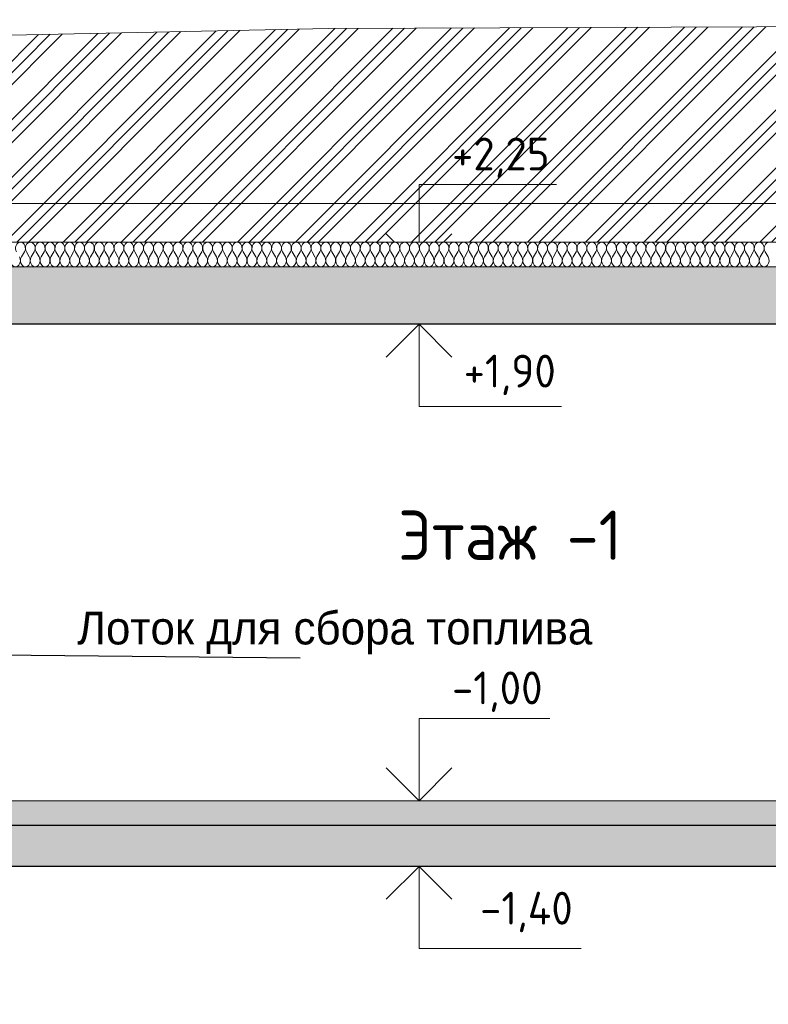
# Model space of a CAD drawing. Header units: millimetres. Extents: x -7244281 to -6598479, y 5719953 to 5938280.
# Tile 14 of 73: x -6778941 to -6774381, y 5728958 to 5734951. Entities that reach past the tile are written whole.
import ezdxf

# ---------------------------------------------------------------- set-up
doc = ezdxf.new("R2010")
doc.units = ezdxf.units.MM
doc.header["$MEASUREMENT"] = 0
doc.set_wipeout_variables(frame=1)
doc.linetypes.add('Wipeout_Contour', pattern=[1000, 0, -1000])
for name, color, linetype, lineweight in [('0_Ном._пера__1', 7, 'Continuous', 0), ('0_Ном._пера__120', 7, 'Continuous', 0), ('АР-Перекрытия_Приямки.АР_Ном._пера__1', 7, 'Continuous', 30), ('АР-Перекрытия_Приямки.АР_Ном._пера__101', 252, 'Continuous', 0), ('АР-Разуклонка кровли_Ном._пера__1', 7, 'Continuous', 0), ('АР-Чертеж-Размеры.АР_Ном._пера__1', 7, 'Continuous', 0), ('Местность - Рельеф_Ном._пера__1', 7, 'Continuous', 0)]:
    doc.layers.add(name, color=color, linetype=linetype, lineweight=lineweight)
for name, color, linetype in [('АР-Перекрытия_Приямки.АР', 7, 'Continuous'), ('АР-Разуклонка кровли', 7, 'Continuous'), ('АР-Чертеж-Размеры.АР', 7, 'Continuous'), ('Местность - Рельеф', 7, 'Continuous')]:
    doc.layers.add(name, color=color, linetype=linetype)
doc.layers.add('АР-Перекрытия_Приямки.АР_Ном._пера__180', color=7, linetype='Continuous', lineweight=5, true_color=0xd6cda7)
doc.styles.add('РЎР“Р•РќР•Р\xa0Р\x98Р\xa0_РЎРўР\x98Р›Р¬_1', font='GOTHIC.TTF')
doc.styles.add('РЎР“Р•РќР•Р\xa0Р\x98Р\xa0_РЎРўР\x98Р›Р¬_2', font='GOST_Common.ttf')
doc.dimstyles.new('СГЕНЕРИР_СТИЛЬ__3', dxfattribs={"dimtxt": 200, "dimasz": 142.5, "dimexe": 0.18, "dimexo": 300000, "dimgap": 0, "dimtad": 1, "dimlfac": 0.001, "dimzin": 0, "dimdsep": 46, "dimtxsty": 'РЎР“Р•РќР•Р\xa0Р\x98Р\xa0_РЎРўР\x98Р›Р¬_2', "dimblk": 'ARROWHEAD_6', "dimblk1": 'ARROWHEAD_6', "dimblk2": 'ARROWHEAD_6', "dimcen": 0.09, "dimclrd": 7, "dimclre": 7, "dimclrt": 7, "dimadec": 0, "dimazin": 0, "dimtfac": 1, "dimtdec": 4, "dimtmove": 0, "dimatfit": 3, "dimfxl": 1, "dimtolj": 1, "dimtzin": 0, "dimarcsym": 0})
doc.dimstyles.new('СГЕНЕРИР_СТИЛЬ__5', dxfattribs={"dimtxt": 200, "dimasz": 142.5, "dimexe": 0.18, "dimexo": 300000, "dimgap": 0, "dimtad": 1, "dimlfac": 0.001, "dimzin": 0, "dimdsep": 46, "dimtxsty": 'РЎР“Р•РќР•Р\xa0Р\x98Р\xa0_РЎРўР\x98Р›Р¬_2', "dimblk": 'ARROWHEAD_6', "dimblk1": 'ARROWHEAD_6', "dimblk2": 'ARROWHEAD_6', "dimcen": 0.09, "dimclrd": 7, "dimclre": 7, "dimclrt": 7, "dimadec": 0, "dimazin": 0, "dimtfac": 1, "dimtdec": 4, "dimtmove": 2, "dimatfit": 3, "dimfxl": 1, "dimtolj": 1, "dimtzin": 0, "dimarcsym": 0})
doc.dimstyles.new('СГЕНЕРИР_СТИЛЬ__7', dxfattribs={"dimtxt": 0.18, "dimasz": 91.2, "dimexe": 0.18, "dimexo": 0.0625, "dimgap": 0, "dimtad": 0, "dimtih": 1, "dimtoh": 1, "dimdec": 4, "dimzin": 0, "dimdsep": 46, "dimcen": 0.09, "dimadec": 0, "dimazin": 0, "dimtfac": 1, "dimtdec": 4, "dimtmove": 0, "dimatfit": 3, "dimldrblk": 'ARROWHEAD_11', "dimfxl": 1, "dimtolj": 1, "dimtzin": 0, "dimarcsym": 0})
pattern_1 = [(45, (-6283484.88, 5731196.98), (-84.852814, 84.852814), []), (45, (-6283527.3, 5731239.41), (-84.852814, 84.852814), [90, -30, 0, -30])]

# ---------------------------------------------------------------- blocks, each defined once
blk = doc.blocks.new('Элемент Разреза_6_1', base_point=(-6283484.9, 5731197))
at = {"layer": 'АР-Перекрытия_Приямки.АР_Ном._пера__101', "linetype": 'Continuous', "lineweight": 0}
h = blk.add_hatch(dxfattribs=at)
h.set_pattern_fill('ЖЕЛЕЗОБЕТОН__PROJECT__0001', color=252, style=0, pattern_type=2)
h.set_pattern_definition(pattern_1)
h.paths.add_polyline_path([(-6808853.1, 5733097), (-6767056.6, 5733097), (-6767056.6, 5733447), (-6808853.1, 5733447)])
at = {"layer": 'АР-Перекрытия_Приямки.АР_Ном._пера__1', "color": 7, "linetype": 'Continuous', "lineweight": 30}
for p, q in [((-6767056.6, 5733447), (-6808853.1, 5733447)), ((-6767456.6, 5733097), (-6796706.6, 5733097))]:
    blk.add_line(p, q, dxfattribs=at)
blk = doc.blocks.new('Элемент Разреза_9_1', base_point=(-6283484.9, 5731197))
at = {"layer": 'Местность - Рельеф', "linetype": 'Continuous', "lineweight": 0, "true_color": 0x000000}
h = blk.add_hatch(dxfattribs=at)
h.set_pattern_fill('АЛЮМИНИЙ_0001', color=18, style=0, pattern_type=2)
h.set_pattern_definition([(45, (-6283484.88, 5731196.98), (-176.7767, 176.7767), []), (45, (-6283520.23, 5731232.34), (-176.7767, 176.7767), []), (45, (-6283555.6, 5731267.7), (-176.7767, 176.7767), [])])
h.paths.add_polyline_path([(-6808853.1, 5733447), (-6767056.6, 5733447), (-6767056.6, 5729797), (-6764184.8, 5729797), (-6764184.8, 5734950.9), (-6765000.5, 5734934), (-6768199.7, 5734932.4), (-6777057.5, 5734897), (-6783555, 5734762.4), (-6785794.5, 5734713.8), (-6789811.1, 5734630.6), (-6797346.2, 5734623.6), (-6802770.1, 5734669), (-6808169.9, 5734610.5), (-6808294.5, 5734612.9), (-6808853.1, 5734614.7)])
at = {"layer": 'Местность - Рельеф_Ном._пера__1', "color": 7, "linetype": 'Continuous', "lineweight": 0, "flags": 128}
blk.add_lwpolyline([(-6808853.1, 5734614.7), (-6808294.5, 5734612.9), (-6808169.9, 5734610.5), (-6802770.1, 5734669), (-6797346.2, 5734623.6), (-6789811.1, 5734630.6), (-6785794.5, 5734713.8), (-6783555, 5734762.4), (-6777057.5, 5734897), (-6768199.7, 5734932.4), (-6765000.5, 5734934), (-6764184.8, 5734950.9)], dxfattribs=at)
blk = doc.blocks.new('Элемент Разреза_12_1', base_point=(-6283484.9, 5731197))
at = {"layer": 'АР-Разуклонка кровли_Ном._пера__1', "color": 7, "linetype": 'Continuous', "lineweight": 0, "flags": 128}
blk.add_lwpolyline([(-6767056.6, 5733787), (-6769790.5, 5733831.5), (-6808853.1, 5733831.5)], dxfattribs=at)
blk = doc.blocks.new('Элемент Разреза_18_1', base_point=(-6283484.9, 5731197))
at = {"layer": 'АР-Перекрытия_Приямки.АР_Ном._пера__101', "linetype": 'Continuous', "lineweight": 0}
h = blk.add_hatch(dxfattribs=at)
h.set_pattern_fill('ЖЕЛЕЗОБЕТОН__PROJECT__0001', color=252, style=0, pattern_type=2)
h.set_pattern_definition(pattern_1)
h.paths.add_polyline_path([(-6780207.3, 5729797), (-6767056.6, 5729797), (-6767056.6, 5730047), (-6767456.6, 5730047), (-6780207.3, 5730047)])
at = {"layer": 'АР-Перекрытия_Приямки.АР_Ном._пера__180', "linetype": 'Continuous', "lineweight": 0, "true_color": 0xf4f1e8}
blk.add_hatch(color=7, dxfattribs=at).paths.add_polyline_path([(-6780207.3, 5730197), (-6780207.3, 5730047), (-6767456.6, 5730047), (-6767456.6, 5730197)])
at = {"layer": 'АР-Перекрытия_Приямки.АР_Ном._пера__1', "color": 7, "linetype": 'Continuous', "lineweight": 0}
blk.add_line((-6767456.6, 5730197), (-6780207.3, 5730197), dxfattribs=at)
at = {"layer": 'АР-Перекрытия_Приямки.АР_Ном._пера__1', "color": 7, "linetype": 'Continuous', "lineweight": 30}
for p, q in [((-6767456.6, 5730047), (-6780207.3, 5730047)), ((-6767456.6, 5729797), (-6780207.3, 5729797))]:
    blk.add_line(p, q, dxfattribs=at)
blk = doc.blocks.new('Линейный Размер_1_1', base_point=(-6776508.1, 5729797))
at = {"layer": 'АР-Чертеж-Размеры.АР_Ном._пера__1', "color": 7, "linetype": 'Continuous', "lineweight": 0}
for p, q in [((-6776508.1, 5730197), (-6776508.1, 5730697)), ((-6776508.1, 5730697), (-6775712.2, 5730697)), ((-6776508.1, 5730197), (-6776708.1, 5730397)), ((-6776308.1, 5730397), (-6776508.1, 5730197)), ((-6776508.1, 5730197), (-6776658.1, 5730197)), ((-6776508.1, 5730197), (-6776358.1, 5730197)), ((-6776508.1, 5729797), (-6776708.1, 5729597)), ((-6776508.1, 5729797), (-6776658.1, 5729797)), ((-6776508.1, 5729797), (-6776358.1, 5729797)), ((-6776308.1, 5729597), (-6776508.1, 5729797)), ((-6776508.1, 5729797), (-6776508.1, 5729297)), ((-6776508.1, 5729297), (-6775520.7, 5729297))]:
    blk.add_line(p, q, dxfattribs=at)
at = {"layer": 'АР-Чертеж-Размеры.АР_Ном._пера__1', "color": 7, "lineweight": 0, "char_height": 200, "attachment_point": 7, "style": 'РЎР“Р•РќР•Р\xa0Р\x98Р\xa0_РЎРўР\x98Р›Р¬_2'}
for s, insert in [('\\A1;{\\pql;\\fGOST Common|b0|i0|c204|p0;\\W1.000000;-1,00}', (-6776308.1, 5730737)), ('\\A1;{\\pql;\\fGOST Common|b0|i0|c204|p0;\\W1.000000;-1,40}', (-6776136.9, 5729396.1))]:
    blk.add_mtext(s, dxfattribs=dict(at, insert=insert))
blk = doc.blocks.new('Линейный Размер_3_1', base_point=(-6776508.1, 5733097))
at = {"layer": 'АР-Чертеж-Размеры.АР_Ном._пера__1', "color": 7, "linetype": 'Continuous', "lineweight": 0}
for p, q in [((-6776508.1, 5733447), (-6776508.1, 5733947)), ((-6776508.1, 5733947), (-6775671.8, 5733947)), ((-6776508.1, 5733447), (-6776708.1, 5733647)), ((-6776308.1, 5733647), (-6776508.1, 5733447)), ((-6776508.1, 5733447), (-6776658.1, 5733447)), ((-6776508.1, 5733447), (-6776358.1, 5733447)), ((-6776508.1, 5733097), (-6776708.1, 5732897)), ((-6776508.1, 5733097), (-6776658.1, 5733097)), ((-6776508.1, 5733097), (-6776358.1, 5733097)), ((-6776308.1, 5732897), (-6776508.1, 5733097)), ((-6776508.1, 5733097), (-6776508.1, 5732597)), ((-6776508.1, 5732597), (-6775641.2, 5732597))]:
    blk.add_line(p, q, dxfattribs=at)
at = {"layer": 'АР-Чертеж-Размеры.АР_Ном._пера__1', "color": 7, "lineweight": 0, "char_height": 200, "attachment_point": 7, "style": 'РЎР“Р•РќР•Р\xa0Р\x98Р\xa0_РЎРўР\x98Р›Р¬_2'}
for s, insert in [('\\A1;{\\pql;\\fGOST Common|b0|i0|c204|p0;\\W1.000000;+2,25}', (-6776308.1, 5733987)), ('\\A1;{\\pql;\\fGOST Common|b0|i0|c204|p0;\\W1.000000;+1,90}', (-6776237.1, 5732665.4))]:
    blk.add_mtext(s, dxfattribs=dict(at, insert=insert))
blk = doc.blocks.new('*X55', base_point=(-6283484.9, 5731197))
at = {"layer": '0_Ном._пера__1', "color": 7, "linetype": 'Continuous', "lineweight": 0}
for p, q in [((-6778930.5, 5733507), (-6778912.5, 5733537)), ((-6778882.5, 5733507), (-6778900.5, 5733537)), ((-6778870.5, 5733507), (-6778852.5, 5733537)), ((-6778822.5, 5733507), (-6778840.5, 5733537)), ((-6778810.5, 5733507), (-6778792.5, 5733537)), ((-6778762.5, 5733507), (-6778780.5, 5733537)), ((-6778750.5, 5733507), (-6778732.5, 5733537)), ((-6778702.5, 5733507), (-6778720.5, 5733537)), ((-6778690.5, 5733507), (-6778672.5, 5733537)), ((-6778642.5, 5733507), (-6778660.5, 5733537)), ((-6778630.5, 5733507), (-6778612.5, 5733537)), ((-6778582.5, 5733507), (-6778600.5, 5733537)), ((-6778570.5, 5733507), (-6778552.5, 5733537)), ((-6778522.5, 5733507), (-6778540.5, 5733537)), ((-6778510.5, 5733507), (-6778492.5, 5733537)), ((-6778462.5, 5733507), (-6778480.5, 5733537)), ((-6778450.5, 5733507), (-6778432.5, 5733537)), ((-6778402.5, 5733507), (-6778420.5, 5733537)), ((-6778390.5, 5733507), (-6778372.5, 5733537)), ((-6778342.5, 5733507), (-6778360.5, 5733537)), ((-6778330.5, 5733507), (-6778312.5, 5733537)), ((-6778282.5, 5733507), (-6778300.5, 5733537)), ((-6778270.5, 5733507), (-6778252.5, 5733537)), ((-6778222.5, 5733507), (-6778240.5, 5733537)), ((-6778210.5, 5733507), (-6778192.5, 5733537)), ((-6778162.5, 5733507), (-6778180.5, 5733537)), ((-6778150.5, 5733507), (-6778132.5, 5733537)), ((-6778102.5, 5733507), (-6778120.5, 5733537)), ((-6778090.5, 5733507), (-6778072.5, 5733537)), ((-6778042.5, 5733507), (-6778060.5, 5733537)), ((-6778030.5, 5733507), (-6778012.5, 5733537)), ((-6777982.5, 5733507), (-6778000.5, 5733537)), ((-6777970.5, 5733507), (-6777952.5, 5733537)), ((-6777922.5, 5733507), (-6777940.5, 5733537)), ((-6777910.5, 5733507), (-6777892.5, 5733537)), ((-6777862.5, 5733507), (-6777880.5, 5733537)), ((-6777850.5, 5733507), (-6777832.5, 5733537)), ((-6777802.5, 5733507), (-6777820.5, 5733537)), ((-6777790.5, 5733507), (-6777772.5, 5733537)), ((-6777742.5, 5733507), (-6777760.5, 5733537)), ((-6777730.5, 5733507), (-6777712.5, 5733537)), ((-6777682.5, 5733507), (-6777700.5, 5733537)), ((-6777670.5, 5733507), (-6777652.5, 5733537)), ((-6777622.5, 5733507), (-6777640.5, 5733537)), ((-6777610.5, 5733507), (-6777592.5, 5733537)), ((-6777562.5, 5733507), (-6777580.5, 5733537)), ((-6777550.5, 5733507), (-6777532.5, 5733537)), ((-6777502.5, 5733507), (-6777520.5, 5733537)), ((-6777490.5, 5733507), (-6777472.5, 5733537)), ((-6777442.5, 5733507), (-6777460.5, 5733537)), ((-6777430.5, 5733507), (-6777412.5, 5733537)), ((-6777382.5, 5733507), (-6777400.5, 5733537)), ((-6777370.5, 5733507), (-6777352.5, 5733537)), ((-6777322.5, 5733507), (-6777340.5, 5733537)), ((-6777310.5, 5733507), (-6777292.5, 5733537)), ((-6777262.5, 5733507), (-6777280.5, 5733537)), ((-6777250.5, 5733507), (-6777232.5, 5733537)), ((-6777202.5, 5733507), (-6777220.5, 5733537)), ((-6777190.5, 5733507), (-6777172.5, 5733537)), ((-6777142.5, 5733507), (-6777160.5, 5733537)), ((-6777130.5, 5733507), (-6777112.5, 5733537)), ((-6777082.5, 5733507), (-6777100.5, 5733537)), ((-6777070.5, 5733507), (-6777052.5, 5733537)), ((-6777022.5, 5733507), (-6777040.5, 5733537)), ((-6777010.5, 5733507), (-6776992.5, 5733537)), ((-6776962.5, 5733507), (-6776980.5, 5733537)), ((-6776950.5, 5733507), (-6776932.5, 5733537)), ((-6776902.5, 5733507), (-6776920.5, 5733537)), ((-6776890.5, 5733507), (-6776872.5, 5733537)), ((-6776842.5, 5733507), (-6776860.5, 5733537)), ((-6776830.5, 5733507), (-6776812.5, 5733537)), ((-6776782.5, 5733507), (-6776800.5, 5733537)), ((-6776770.5, 5733507), (-6776752.5, 5733537)), ((-6776722.5, 5733507), (-6776740.5, 5733537)), ((-6776710.5, 5733507), (-6776692.5, 5733537)), ((-6776662.5, 5733507), (-6776680.5, 5733537)), ((-6776650.5, 5733507), (-6776632.5, 5733537)), ((-6776602.5, 5733507), (-6776620.5, 5733537)), ((-6776590.5, 5733507), (-6776572.5, 5733537)), ((-6776542.5, 5733507), (-6776560.5, 5733537)), ((-6776530.5, 5733507), (-6776512.5, 5733537)), ((-6776482.5, 5733507), (-6776500.5, 5733537)), ((-6776470.5, 5733507), (-6776452.5, 5733537)), ((-6776422.5, 5733507), (-6776440.5, 5733537)), ((-6776410.5, 5733507), (-6776392.5, 5733537)), ((-6776362.5, 5733507), (-6776380.5, 5733537)), ((-6776350.5, 5733507), (-6776332.5, 5733537)), ((-6776302.5, 5733507), (-6776320.5, 5733537)), ((-6776290.5, 5733507), (-6776272.5, 5733537)), ((-6776242.5, 5733507), (-6776260.5, 5733537)), ((-6776230.5, 5733507), (-6776212.5, 5733537)), ((-6776182.5, 5733507), (-6776200.5, 5733537)), ((-6776170.5, 5733507), (-6776152.5, 5733537)), ((-6776122.5, 5733507), (-6776140.5, 5733537)), ((-6776110.5, 5733507), (-6776092.5, 5733537)), ((-6776062.5, 5733507), (-6776080.5, 5733537)), ((-6776050.5, 5733507), (-6776032.5, 5733537)), ((-6776002.5, 5733507), (-6776020.5, 5733537)), ((-6775990.5, 5733507), (-6775972.5, 5733537)), ((-6775942.5, 5733507), (-6775960.5, 5733537)), ((-6775930.5, 5733507), (-6775912.5, 5733537)), ((-6775882.5, 5733507), (-6775900.5, 5733537)), ((-6775870.5, 5733507), (-6775852.5, 5733537)), ((-6775822.5, 5733507), (-6775840.5, 5733537)), ((-6775810.5, 5733507), (-6775792.5, 5733537)), ((-6775762.5, 5733507), (-6775780.5, 5733537)), ((-6775750.5, 5733507), (-6775732.5, 5733537)), ((-6775702.5, 5733507), (-6775720.5, 5733537)), ((-6775690.5, 5733507), (-6775672.5, 5733537)), ((-6775642.5, 5733507), (-6775660.5, 5733537)), ((-6775630.5, 5733507), (-6775612.5, 5733537)), ((-6775582.5, 5733507), (-6775600.5, 5733537)), ((-6775570.5, 5733507), (-6775552.5, 5733537)), ((-6775522.5, 5733507), (-6775540.5, 5733537)), ((-6775510.5, 5733507), (-6775492.5, 5733537)), ((-6775462.5, 5733507), (-6775480.5, 5733537)), ((-6775450.5, 5733507), (-6775432.5, 5733537)), ((-6775402.5, 5733507), (-6775420.5, 5733537)), ((-6775390.5, 5733507), (-6775372.5, 5733537)), ((-6775342.5, 5733507), (-6775360.5, 5733537)), ((-6775330.5, 5733507), (-6775312.5, 5733537)), ((-6775282.5, 5733507), (-6775300.5, 5733537)), ((-6775270.5, 5733507), (-6775252.5, 5733537)), ((-6775222.5, 5733507), (-6775240.5, 5733537)), ((-6775210.5, 5733507), (-6775192.5, 5733537)), ((-6775162.5, 5733507), (-6775180.5, 5733537)), ((-6775150.5, 5733507), (-6775132.5, 5733537)), ((-6775102.5, 5733507), (-6775120.5, 5733537)), ((-6775090.5, 5733507), (-6775072.5, 5733537)), ((-6775042.5, 5733507), (-6775060.5, 5733537)), ((-6775030.5, 5733507), (-6775012.5, 5733537)), ((-6774982.5, 5733507), (-6775000.5, 5733537)), ((-6774970.5, 5733507), (-6774952.5, 5733537)), ((-6774922.5, 5733507), (-6774940.5, 5733537)), ((-6774910.5, 5733507), (-6774892.5, 5733537)), ((-6774862.5, 5733507), (-6774880.5, 5733537)), ((-6774850.5, 5733507), (-6774832.5, 5733537)), ((-6774802.5, 5733507), (-6774820.5, 5733537)), ((-6774790.5, 5733507), (-6774772.5, 5733537)), ((-6774742.5, 5733507), (-6774760.5, 5733537)), ((-6774730.5, 5733507), (-6774712.5, 5733537)), ((-6774682.5, 5733507), (-6774700.5, 5733537)), ((-6774670.5, 5733507), (-6774652.5, 5733537)), ((-6774622.5, 5733507), (-6774640.5, 5733537)), ((-6774610.5, 5733507), (-6774592.5, 5733537)), ((-6774562.5, 5733507), (-6774580.5, 5733537)), ((-6774550.5, 5733507), (-6774532.5, 5733537)), ((-6774502.5, 5733507), (-6774520.5, 5733537)), ((-6774490.5, 5733507), (-6774472.5, 5733537)), ((-6774442.5, 5733507), (-6774460.5, 5733537)), ((-6774430.5, 5733507), (-6774412.5, 5733537)), ((-6774382.5, 5733507), (-6774400.5, 5733537))]:
    blk.add_line(p, q, dxfattribs=at)
for centre, start_param, end_param in [((-6778936.5, 5733559.5), 0, 2.214297), ((-6778936.5, 5733559.5), 4.068888, 6.283185), ((-6778876.5, 5733559.5), 0, 2.214297), ((-6778876.5, 5733559.5), 4.068888, 6.283185), ((-6778816.5, 5733559.5), 0, 2.214297), ((-6778816.5, 5733559.5), 4.068888, 6.283185), ((-6778756.5, 5733559.5), 0, 2.214297), ((-6778756.5, 5733559.5), 4.068888, 6.283185), ((-6778696.5, 5733559.5), 0, 2.214297), ((-6778696.5, 5733559.5), 4.068888, 6.283185), ((-6778636.5, 5733559.5), 0, 2.214297), ((-6778636.5, 5733559.5), 4.068888, 6.283185), ((-6778576.5, 5733559.5), 0, 2.214297), ((-6778576.5, 5733559.5), 4.068888, 6.283185), ((-6778516.5, 5733559.5), 0, 2.214297), ((-6778516.5, 5733559.5), 4.068888, 6.283185), ((-6778456.5, 5733559.5), 0, 2.214297), ((-6778456.5, 5733559.5), 4.068888, 6.283185), ((-6778396.5, 5733559.5), 0, 2.214297), ((-6778396.5, 5733559.5), 4.068888, 6.283185), ((-6778336.5, 5733559.5), 0, 2.214297), ((-6778336.5, 5733559.5), 4.068888, 6.283185), ((-6778276.5, 5733559.5), 0, 2.214297), ((-6778276.5, 5733559.5), 4.068888, 6.283185), ((-6778216.5, 5733559.5), 0, 2.214297), ((-6778216.5, 5733559.5), 4.068888, 6.283185), ((-6778156.5, 5733559.5), 0, 2.214297), ((-6778156.5, 5733559.5), 4.068888, 6.283185), ((-6778096.5, 5733559.5), 0, 2.214297), ((-6778096.5, 5733559.5), 4.068888, 6.283185), ((-6778036.5, 5733559.5), 0, 2.214297), ((-6778036.5, 5733559.5), 4.068888, 6.283185), ((-6777976.5, 5733559.5), 0, 2.214297), ((-6777976.5, 5733559.5), 4.068888, 6.283185), ((-6777916.5, 5733559.5), 0, 2.214297), ((-6777916.5, 5733559.5), 4.068888, 6.283185), ((-6777856.5, 5733559.5), 0, 2.214297), ((-6777856.5, 5733559.5), 4.068888, 6.283185), ((-6777796.5, 5733559.5), 0, 2.214297), ((-6777796.5, 5733559.5), 4.068888, 6.283185), ((-6777736.5, 5733559.5), 0, 2.214297), ((-6777736.5, 5733559.5), 4.068888, 6.283185), ((-6777676.5, 5733559.5), 0, 2.214297), ((-6777676.5, 5733559.5), 4.068888, 6.283185), ((-6777616.5, 5733559.5), 0, 2.214297), ((-6777616.5, 5733559.5), 4.068888, 6.283185), ((-6777556.5, 5733559.5), 0, 2.214297), ((-6777556.5, 5733559.5), 4.068888, 6.283185), ((-6777496.5, 5733559.5), 0, 2.214297), ((-6777496.5, 5733559.5), 4.068888, 6.283185), ((-6777436.5, 5733559.5), 0, 2.214297), ((-6777436.5, 5733559.5), 4.068888, 6.283185), ((-6777376.5, 5733559.5), 0, 2.214297), ((-6777376.5, 5733559.5), 4.068888, 6.283185), ((-6777316.5, 5733559.5), 0, 2.214297), ((-6777316.5, 5733559.5), 4.068888, 6.283185), ((-6777256.5, 5733559.5), 0, 2.214297), ((-6777256.5, 5733559.5), 4.068888, 6.283185), ((-6777196.5, 5733559.5), 0, 2.214297), ((-6777196.5, 5733559.5), 4.068888, 6.283185), ((-6777136.5, 5733559.5), 0, 2.214297), ((-6777136.5, 5733559.5), 4.068888, 6.283185), ((-6777076.5, 5733559.5), 0, 2.214297), ((-6777076.5, 5733559.5), 4.068888, 6.283185), ((-6777016.5, 5733559.5), 0, 2.214297), ((-6777016.5, 5733559.5), 4.068888, 6.283185), ((-6776956.5, 5733559.5), 0, 2.214297), ((-6776956.5, 5733559.5), 4.068888, 6.283185), ((-6776896.5, 5733559.5), 0, 2.214297), ((-6776896.5, 5733559.5), 4.068888, 6.283185), ((-6776836.5, 5733559.5), 0, 2.214297), ((-6776836.5, 5733559.5), 4.068888, 6.283185), ((-6776776.5, 5733559.5), 0, 2.214297), ((-6776776.5, 5733559.5), 4.068888, 6.283185), ((-6776716.5, 5733559.5), 0, 2.214297), ((-6776716.5, 5733559.5), 4.068888, 6.283185), ((-6776656.5, 5733559.5), 0, 2.214297), ((-6776656.5, 5733559.5), 4.068888, 6.283185), ((-6776596.5, 5733559.5), 0, 2.214297), ((-6776596.5, 5733559.5), 4.068888, 6.283185), ((-6776536.5, 5733559.5), 0, 2.214297), ((-6776536.5, 5733559.5), 4.068888, 6.283185), ((-6776476.5, 5733559.5), 0, 2.214297), ((-6776476.5, 5733559.5), 4.068888, 6.283185), ((-6776416.5, 5733559.5), 0, 2.214297), ((-6776416.5, 5733559.5), 4.068888, 6.283185), ((-6776356.5, 5733559.5), 0, 2.214297), ((-6776356.5, 5733559.5), 4.068888, 6.283185), ((-6776296.5, 5733559.5), 0, 2.214297), ((-6776296.5, 5733559.5), 4.068888, 6.283185), ((-6776236.5, 5733559.5), 0, 2.214297), ((-6776236.5, 5733559.5), 4.068888, 6.283185), ((-6776176.5, 5733559.5), 0, 2.214297), ((-6776176.5, 5733559.5), 4.068888, 6.283185), ((-6776116.5, 5733559.5), 0, 2.214297), ((-6776116.5, 5733559.5), 4.068888, 6.283185), ((-6776056.5, 5733559.5), 0, 2.214297), ((-6776056.5, 5733559.5), 4.068888, 6.283185), ((-6775996.5, 5733559.5), 0, 2.214297), ((-6775996.5, 5733559.5), 4.068888, 6.283185), ((-6775936.5, 5733559.5), 0, 2.214297), ((-6775936.5, 5733559.5), 4.068888, 6.283185), ((-6775876.5, 5733559.5), 0, 2.214297), ((-6775876.5, 5733559.5), 4.068888, 6.283185), ((-6775816.5, 5733559.5), 0, 2.214297), ((-6775816.5, 5733559.5), 4.068888, 6.283185), ((-6775756.5, 5733559.5), 0, 2.214297), ((-6775756.5, 5733559.5), 4.068888, 6.283185), ((-6775696.5, 5733559.5), 0, 2.214297), ((-6775696.5, 5733559.5), 4.068888, 6.283185), ((-6775636.5, 5733559.5), 0, 2.214297), ((-6775636.5, 5733559.5), 4.068888, 6.283185), ((-6775576.5, 5733559.5), 0, 2.214297), ((-6775576.5, 5733559.5), 4.068888, 6.283185), ((-6775516.5, 5733559.5), 0, 2.214297), ((-6775516.5, 5733559.5), 4.068888, 6.283185), ((-6775456.5, 5733559.5), 0, 2.214297), ((-6775456.5, 5733559.5), 4.068888, 6.283185), ((-6775396.5, 5733559.5), 0, 2.214297), ((-6775396.5, 5733559.5), 4.068888, 6.283185), ((-6775336.5, 5733559.5), 0, 2.214297), ((-6775336.5, 5733559.5), 4.068888, 6.283185), ((-6775276.5, 5733559.5), 0, 2.214297), ((-6775276.5, 5733559.5), 4.068888, 6.283185), ((-6775216.5, 5733559.5), 0, 2.214297), ((-6775216.5, 5733559.5), 4.068888, 6.283185), ((-6775156.5, 5733559.5), 0, 2.214297), ((-6775156.5, 5733559.5), 4.068888, 6.283185), ((-6775096.5, 5733559.5), 0, 2.214297), ((-6775096.5, 5733559.5), 4.068888, 6.283185), ((-6775036.5, 5733559.5), 0, 2.214297), ((-6775036.5, 5733559.5), 4.068888, 6.283185), ((-6774976.5, 5733559.5), 0, 2.214297), ((-6774976.5, 5733559.5), 4.068888, 6.283185), ((-6774916.5, 5733559.5), 0, 2.214297), ((-6774916.5, 5733559.5), 4.068888, 6.283185), ((-6774856.5, 5733559.5), 0, 2.214297), ((-6774856.5, 5733559.5), 4.068888, 6.283185), ((-6774796.5, 5733559.5), 0, 2.214297), ((-6774796.5, 5733559.5), 4.068888, 6.283185), ((-6774736.5, 5733559.5), 0, 2.214297), ((-6774736.5, 5733559.5), 4.068888, 6.283185), ((-6774676.5, 5733559.5), 0, 2.214297), ((-6774676.5, 5733559.5), 4.068888, 6.283185), ((-6774616.5, 5733559.5), 0, 2.214297), ((-6774616.5, 5733559.5), 4.068888, 6.283185), ((-6774556.5, 5733559.5), 0, 2.214297), ((-6774556.5, 5733559.5), 4.068888, 6.283185), ((-6774496.5, 5733559.5), 0, 2.214297), ((-6774496.5, 5733559.5), 4.068888, 6.283185), ((-6774436.5, 5733559.5), 0, 2.214297), ((-6774436.5, 5733559.5), 4.068888, 6.283185), ((-6774376.5, 5733559.5), 0, 2.214297), ((-6778966.5, 5733484.5), 0.927295, 5.35589), ((-6778906.5, 5733484.5), 0.927295, 5.35589), ((-6778846.5, 5733484.5), 0.927295, 5.35589), ((-6778786.5, 5733484.5), 0.927295, 5.35589), ((-6778726.5, 5733484.5), 0.927295, 5.35589), ((-6778666.5, 5733484.5), 0.927295, 5.35589), ((-6778606.5, 5733484.5), 0.927295, 5.35589), ((-6778546.5, 5733484.5), 0.927295, 5.35589), ((-6778486.5, 5733484.5), 0.927295, 5.35589), ((-6778426.5, 5733484.5), 0.927295, 5.35589), ((-6778366.5, 5733484.5), 0.927295, 5.35589), ((-6778306.5, 5733484.5), 0.927295, 5.35589), ((-6778246.5, 5733484.5), 0.927295, 5.35589), ((-6778186.5, 5733484.5), 0.927295, 5.35589), ((-6778126.5, 5733484.5), 0.927295, 5.35589), ((-6778066.5, 5733484.5), 0.927295, 5.35589), ((-6778006.5, 5733484.5), 0.927295, 5.35589), ((-6777946.5, 5733484.5), 0.927295, 5.35589), ((-6777886.5, 5733484.5), 0.927295, 5.35589), ((-6777826.5, 5733484.5), 0.927295, 5.35589), ((-6777766.5, 5733484.5), 0.927295, 5.35589), ((-6777706.5, 5733484.5), 0.927295, 5.35589), ((-6777646.5, 5733484.5), 0.927295, 5.35589), ((-6777586.5, 5733484.5), 0.927295, 5.35589), ((-6777526.5, 5733484.5), 0.927295, 5.35589), ((-6777466.5, 5733484.5), 0.927295, 5.35589), ((-6777406.5, 5733484.5), 0.927295, 5.35589), ((-6777346.5, 5733484.5), 0.927295, 5.35589), ((-6777286.5, 5733484.5), 0.927295, 5.35589), ((-6777226.5, 5733484.5), 0.927295, 5.35589), ((-6777166.5, 5733484.5), 0.927295, 5.35589), ((-6777106.5, 5733484.5), 0.927295, 5.35589), ((-6777046.5, 5733484.5), 0.927295, 5.35589), ((-6776986.5, 5733484.5), 0.927295, 5.35589), ((-6776926.5, 5733484.5), 0.927295, 5.35589), ((-6776866.5, 5733484.5), 0.927295, 5.35589), ((-6776806.5, 5733484.5), 0.927295, 5.35589), ((-6776746.5, 5733484.5), 0.927295, 5.35589), ((-6776686.5, 5733484.5), 0.927295, 5.35589), ((-6776626.5, 5733484.5), 0.927295, 5.35589), ((-6776566.5, 5733484.5), 0.927295, 5.35589), ((-6776506.5, 5733484.5), 0.927295, 5.35589), ((-6776446.5, 5733484.5), 0.927295, 5.35589), ((-6776386.5, 5733484.5), 0.927295, 5.35589), ((-6776326.5, 5733484.5), 0.927295, 5.35589), ((-6776266.5, 5733484.5), 0.927295, 5.35589), ((-6776206.5, 5733484.5), 0.927295, 5.35589), ((-6776146.5, 5733484.5), 0.927295, 5.35589), ((-6776086.5, 5733484.5), 0.927295, 5.35589), ((-6776026.5, 5733484.5), 0.927295, 5.35589), ((-6775966.5, 5733484.5), 0.927295, 5.35589), ((-6775906.5, 5733484.5), 0.927295, 5.35589), ((-6775846.5, 5733484.5), 0.927295, 5.35589), ((-6775786.5, 5733484.5), 0.927295, 5.35589), ((-6775726.5, 5733484.5), 0.927295, 5.35589), ((-6775666.5, 5733484.5), 0.927295, 5.35589), ((-6775606.5, 5733484.5), 0.927295, 5.35589), ((-6775546.5, 5733484.5), 0.927295, 5.35589), ((-6775486.5, 5733484.5), 0.927295, 5.35589), ((-6775426.5, 5733484.5), 0.927295, 5.35589), ((-6775366.5, 5733484.5), 0.927295, 5.35589), ((-6775306.5, 5733484.5), 0.927295, 5.35589), ((-6775246.5, 5733484.5), 0.927295, 5.35589), ((-6775186.5, 5733484.5), 0.927295, 5.35589), ((-6775126.5, 5733484.5), 0.927295, 5.35589), ((-6775066.5, 5733484.5), 0.927295, 5.35589), ((-6775006.5, 5733484.5), 0.927295, 5.35589), ((-6774946.5, 5733484.5), 0.927295, 5.35589), ((-6774886.5, 5733484.5), 0.927295, 5.35589), ((-6774826.5, 5733484.5), 0.927295, 5.35589), ((-6774766.5, 5733484.5), 0.927295, 5.35589), ((-6774706.5, 5733484.5), 0.927295, 5.35589), ((-6774646.5, 5733484.5), 0.927295, 5.35589), ((-6774586.5, 5733484.5), 0.927295, 5.35589), ((-6774526.5, 5733484.5), 0.927295, 5.35589), ((-6774466.5, 5733484.5), 0.927295, 5.35589), ((-6774406.5, 5733484.5), 0.927295, 5.35589)]:
    blk.add_ellipse(centre, major_axis=(0, 37.5), ratio=0.8, start_param=start_param, end_param=end_param, dxfattribs=at)
blk = doc.blocks.new('Штриховка_1_1', base_point=(-6283484.9, 5731197))
at = {"color": 254, "linetype": 'Wipeout_Contour', "lineweight": 0, "ltscale": 35541248.03680699}
blk.add_wipeout([(-6808853.1, 5733447), (-6766906.4, 5733447), (-6766906.4, 5733597), (-6808853.1, 5733597)], dxfattribs=at)
at = {"layer": '0_Ном._пера__1', "color": 7, "linetype": 'Continuous', "lineweight": 0, "flags": 128}
blk.add_lwpolyline([(-6808853.1, 5733447), (-6808853.1, 5733597), (-6766906.4, 5733597), (-6766906.4, 5733447)], close=True, dxfattribs=at)
at = {"layer": '0_Ном._пера__1', "color": 7, "linetype": 'Continuous', "lineweight": 0}
blk.add_blockref('*X55', (-6283484.9, 5731197), dxfattribs=at)
blk = doc.blocks.new('*D70', base_point=(-6283484.9, 5731197))
at = {"layer": 'АР-Чертеж-Размеры.АР_Ном._пера__1', "color": 7, "linetype": 'Continuous', "lineweight": 0, "transparency": 16777216}
for p, q in [((-6770198.1, 5729672), (-6770048.1, 5729522)), ((-6769982.5, 5729597), (-6770263.7, 5729597)), ((-6770123.1, 5726597), (-6770123.1, 5729597)), ((-6770198.1, 5726672), (-6770048.1, 5726522)), ((-6769982.5, 5726597), (-6770263.7, 5726597)), ((-6770123.1, 5726484.5), (-6770123.1, 5726597))]:
    blk.add_line(p, q, dxfattribs=at)
at = {"layer": 'АР-Чертеж-Размеры.АР_Ном._пера__1', "color": 7, "lineweight": 0, "transparency": 16777216, "char_height": 200, "attachment_point": 7, "rotation": 90, "style": 'РЎР“Р•РќР•Р\xa0Р\x98Р\xa0_РЎРўР\x98Р›Р¬_2'}
for s, insert in [('\\A1;{\\pql;\\fGOST Common|b0|i0|c204|p0;\\W1.000000;0,25}', (-6769594.9, 5729122.6)), ('\\A1;{\\pql;\\fGOST Common|b0|i0|c204|p0;\\W1.000000;0,20}', (-6770163.1, 5729027.1)), ('\\A1;{\\pql;\\fGOST Common|b0|i0|c204|p0;\\W1.000000;3,00}', (-6770163.1, 5727849.5))]:
    blk.add_mtext(s, dxfattribs=dict(at, insert=insert))
blk = doc.blocks.new('ARROWHEAD_6')
at = {"color": 0, "linetype": 'Continuous', "lineweight": 0}
for p, q in [((-0.5, -0.5), (0.5, 0.5)), ((0, 0), (-1, 0))]:
    blk.add_line(p, q, dxfattribs=at)
blk = doc.blocks.new('*D71', base_point=(-6283484.9, 5731197))
at = {"layer": 'АР-Чертеж-Размеры.АР_Ном._пера__1', "color": 7, "linetype": 'Continuous', "lineweight": 0, "transparency": 16777216}
for p, q in [((-6770123.1, 5729922), (-6769837.8, 5729757.2)), ((-6770198.1, 5729872), (-6770048.1, 5729722)), ((-6769982.5, 5729797), (-6770263.7, 5729797)), ((-6770123.1, 5729597), (-6770123.1, 5729797)), ((-6769837.8, 5729757.2), (-6769837.8, 5729660.4)), ((-6770198.1, 5729672), (-6770048.1, 5729522))]:
    blk.add_line(p, q, dxfattribs=at)
blk = doc.blocks.new('*D72', base_point=(-6283484.9, 5731197))
at = {"layer": 'АР-Чертеж-Размеры.АР_Ном._пера__1', "color": 7, "linetype": 'Continuous', "lineweight": 0, "transparency": 16777216}
for p, q in [((-6770198.1, 5730122), (-6770048.1, 5729972)), ((-6769982.5, 5730047), (-6770263.7, 5730047)), ((-6770123.1, 5729797), (-6770123.1, 5730047)), ((-6770116.3, 5729923.8), (-6770129.9, 5729920.2)), ((-6770123.1, 5729922), (-6769837.8, 5729757.2)), ((-6770198.1, 5729872), (-6770048.1, 5729722)), ((-6769982.5, 5729797), (-6770263.7, 5729797))]:
    blk.add_line(p, q, dxfattribs=at)
blk = doc.blocks.new('*D73', base_point=(-6283484.9, 5731197))
at = {"layer": 'АР-Чертеж-Размеры.АР_Ном._пера__1', "color": 7, "linetype": 'Continuous', "lineweight": 0, "transparency": 16777216}
for p, q in [((-6770198.1, 5730272), (-6770048.1, 5730122)), ((-6769982.5, 5730197), (-6770263.7, 5730197)), ((-6770123.1, 5730047), (-6770123.1, 5730197)), ((-6770198.1, 5730122), (-6770048.1, 5729972)), ((-6769982.5, 5730047), (-6770263.7, 5730047))]:
    blk.add_line(p, q, dxfattribs=at)
blk = doc.blocks.new('*D74', base_point=(-6283484.9, 5731197))
at = {"layer": 'АР-Чертеж-Размеры.АР_Ном._пера__1', "color": 7, "linetype": 'Continuous', "lineweight": 0, "transparency": 16777216}
for p, q in [((-6770198.1, 5732772), (-6770048.1, 5732622)), ((-6769982.5, 5732697), (-6770263.7, 5732697)), ((-6770123.1, 5730197), (-6770123.1, 5732697)), ((-6770198.1, 5730272), (-6770048.1, 5730122)), ((-6769982.5, 5730197), (-6770263.7, 5730197))]:
    blk.add_line(p, q, dxfattribs=at)
at = {"layer": 'АР-Чертеж-Размеры.АР_Ном._пера__1', "color": 7, "lineweight": 0, "transparency": 16777216, "char_height": 200, "attachment_point": 7, "rotation": 90, "style": 'РЎР“Р•РќР•Р\xa0Р\x98Р\xa0_РЎРўР\x98Р›Р¬_2'}
for s, insert in [('\\A1;{\\pql;\\fGOST Common|b0|i0|c204|p0;\\W1.000000;0,35}', (-6769664.7, 5732386.4)), ('\\A1;{\\pql;\\fGOST Common|b0|i0|c204|p0;\\W1.000000;0,40}', (-6770163.1, 5732106.9)), ('\\A1;{\\pql;\\fGOST Common|b0|i0|c204|p0;\\W1.000000;2,50}', (-6770163.1, 5731199.5)), ('\\A1;{\\pql;\\fGOST Common|b0|i0|c204|p0;\\W1.000000;0,15}', (-6770163.1, 5730272))]:
    blk.add_mtext(s, dxfattribs=dict(at, insert=insert))
blk = doc.blocks.new('ARROWHEAD_11')
at = {"color": 0, "linetype": 'Continuous', "lineweight": 0}
blk.add_line((0, 0), (-1, 0), dxfattribs=at)
at = {"color": 0, "linetype": 'Continuous', "lineweight": 0, "const_width": 0.25, "flags": 128}
blk.add_lwpolyline([(-0.125, 0, 1), (0.125, 0, 1)], format="xyb", close=True, dxfattribs=at)

msp = doc.modelspace()

# ---------------------------------------------------------------- block references
at = {"layer": 'АР-Перекрытия_Приямки.АР', "lineweight": 0}
for name in ['Элемент Разреза_6_1', 'Элемент Разреза_18_1']:
    msp.add_blockref(name, (-6283484.878, 5731196.982), dxfattribs=at)
at = {"layer": 'АР-Разуклонка кровли', "lineweight": 0}
msp.add_blockref('Элемент Разреза_12_1', (-6283484.878, 5731196.982), dxfattribs=at)
at = {"layer": 'АР-Чертеж-Размеры.АР', "color": 7, "linetype": 'Continuous', "lineweight": 0}
for name, p in [('Линейный Размер_3_1', (-6776508.084, 5733096.982)), ('Линейный Размер_1_1', (-6776508.084, 5729796.982))]:
    msp.add_blockref(name, p, dxfattribs=at)
at = {"layer": 'Местность - Рельеф', "lineweight": 0}
msp.add_blockref('Элемент Разреза_9_1', (-6283484.878, 5731196.982), dxfattribs=at)

# ---------------------------------------------------------------- texts
at = {"layer": '0_Ном._пера__120', "color": 7, "linetype": 'Continuous', "lineweight": 0, "insert": (-6775453.136, 5731087.813), "char_height": 200, "attachment_point": 9, "style": 'РЎР“Р•РќР•Р\xa0Р\x98Р\xa0_РЎРўР\x98Р›Р¬_1'}
msp.add_mtext('\\A1;{\\pqr;\\fCentury Gothic|b0|i0|c204|p0;\\W1.000000;Лоток \\fCentury Gothic|b0|i0|c204|p0;\\W1.000000;для сбора топлива}', dxfattribs=at)
at = {"layer": 'АР-Чертеж-Размеры.АР_Ном._пера__1', "color": 7, "linetype": 'Continuous', "lineweight": 0, "insert": (-6775953.672, 5731962.837), "char_height": 300, "attachment_point": 2, "style": 'РЎР“Р•РќР•Р\xa0Р\x98Р\xa0_РЎРўР\x98Р›Р¬_2'}
msp.add_mtext('\\A1;{\\pqc;\\fGOST Common|b0|i0|c204|p0;\\W1.000000;Этаж -\\fGOST Common|b0|i0|c204|p0;\\W1.000000;1}', dxfattribs=at)

# ---------------------------------------------------------------- dimensions: what is measured, and where the dimension line sits
at = {"layer": 'АР-Чертеж-Размеры.АР', "color": 7, "linetype": 'Continuous', "lineweight": 0}
for base, p1, p2, dimstyle, picture, middle in [((-6770123.094, 5732696.982), (-6788154.876, 5730196.982), (-6770606.62, 5732696.982), 'СГЕНЕРИР_СТИЛЬ__3', '*D74', (-6770263.094, 5731458.437)), ((-6770123.094, 5730196.982), (-6767456.614, 5730046.982), (-6788154.876, 5730196.982), 'СГЕНЕРИР_СТИЛЬ__3', '*D73', (-6770263.094, 5730530.898)), ((-6770123.094, 5730046.982), (-6787954.876, 5729796.982), (-6767456.614, 5730046.982), 'СГЕНЕРИР_СТИЛЬ__5', '*D72', (-6769694.895, 5729381.565)), ((-6770123.094, 5729796.982), (-6771006.62, 5729596.982), (-6787954.876, 5729796.982), 'СГЕНЕРИР_СТИЛЬ__3', '*D71', (-6770263.094, 5729285.976)), ((-6770123.094, 5729596.982), (-6788154.876, 5726596.982), (-6771006.62, 5729596.982), 'СГЕНЕРИР_СТИЛЬ__3', '*D70', (-6770263.094, 5728108.437))]:
    dim = msp.add_linear_dim(base=base, p1=p1, p2=p2, angle=90, dimstyle=dimstyle, dxfattribs=at)
    dim.commit()
    dim.dimension.update_dxf_attribs({"geometry": picture, "text_midpoint": middle, "dimtype": 160, "text_rotation": 90})

# ---------------------------------------------------------------- leaders
at = {"layer": '0_Ном._пера__120', "color": 7, "linetype": 'Continuous', "lineweight": 0, "annotation_type": 0, "has_hookline": 1, "hookline_direction": 0, "text_width": 3484.432}
msp.add_leader([(-6779474.987, 5730197.194), (-6779474.987, 5731087.813), (-6777232.901, 5731066.214)], dimstyle='СГЕНЕРИР_СТИЛЬ__7', dxfattribs=at)

# ---------------------------------------------------------------- next in the draw order: block references
at = {"layer": '0_Ном._пера__1', "color": 7, "linetype": 'Continuous', "lineweight": 0}
msp.add_blockref('Штриховка_1_1', (-6283484.878, 5731196.982), dxfattribs=at)

doc.saveas('drawing.dxf')
